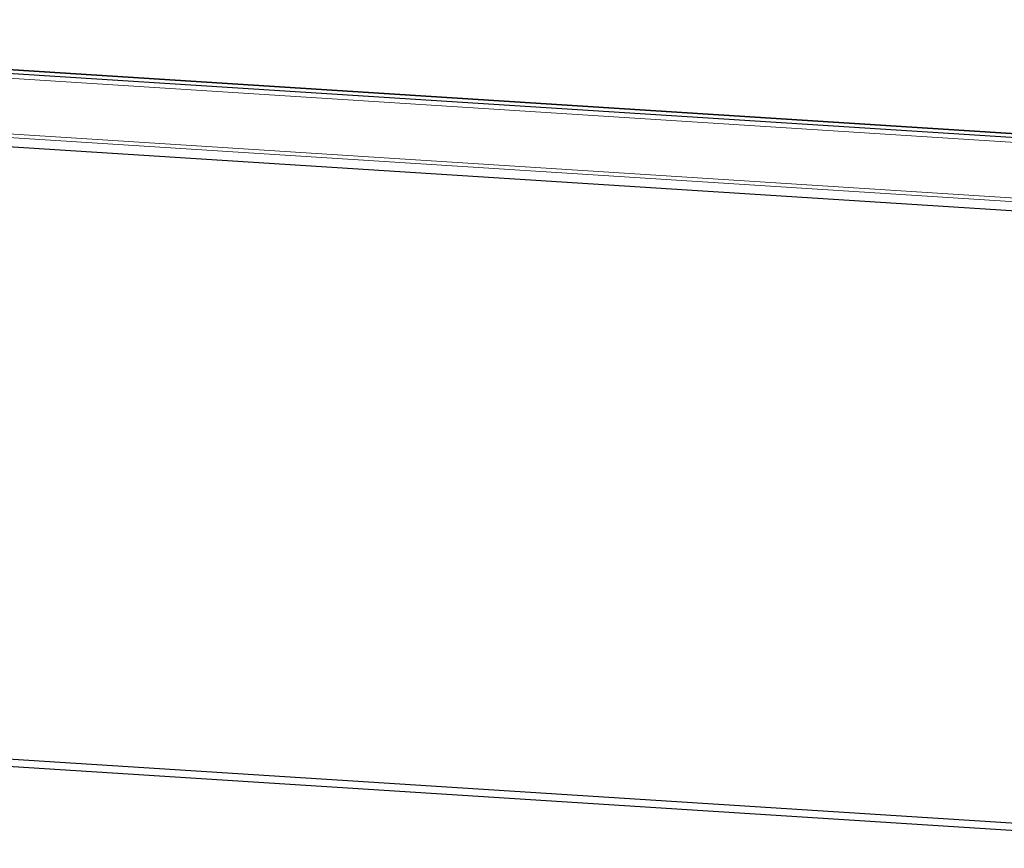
# Model space of a CAD drawing. Header units: millimetres. Extents: x -1472 to 1442, y -78 to 2620.
# Tile 90 of 102: x -140 to 484, y 1695 to 2220. Entities that reach past the tile are written whole.
import ezdxf

# ---------------------------------------------------------------- set-up
doc = ezdxf.new("R2010")
doc.units = ezdxf.units.MM

msp = doc.modelspace()

# ---------------------------------------------------------------- linework, layer by layer
at = {"color": 7, "linetype": 'Continuous', "lineweight": 25}
for p, q in [((-646.17, 2217.77), (724.72, 2130.32)), ((-641.8, 2219.82), (724.74, 2132.64)), ((724.74, 2132.68), (-641.51, 2219.83)), ((670.39, 2087.15), (-828.22, 2182.75)), ((-831.08, 1795.09), (667.52, 1699.49)), ((-828.86, 1790.33), (668.72, 1694.79))]:
    msp.add_line(p, q, dxfattribs=at)
at = {"color": 144, "linetype": 'Continuous', "lineweight": 18}
for p, q in [((-646.19, 2214.61), (724.7, 2127.16)), ((672.98, 2092.76), (-825.63, 2188.36)), ((677.35, 2094.81), (-810.19, 2189.7))]:
    msp.add_line(p, q, dxfattribs=at)

doc.saveas('drawing.dxf')
